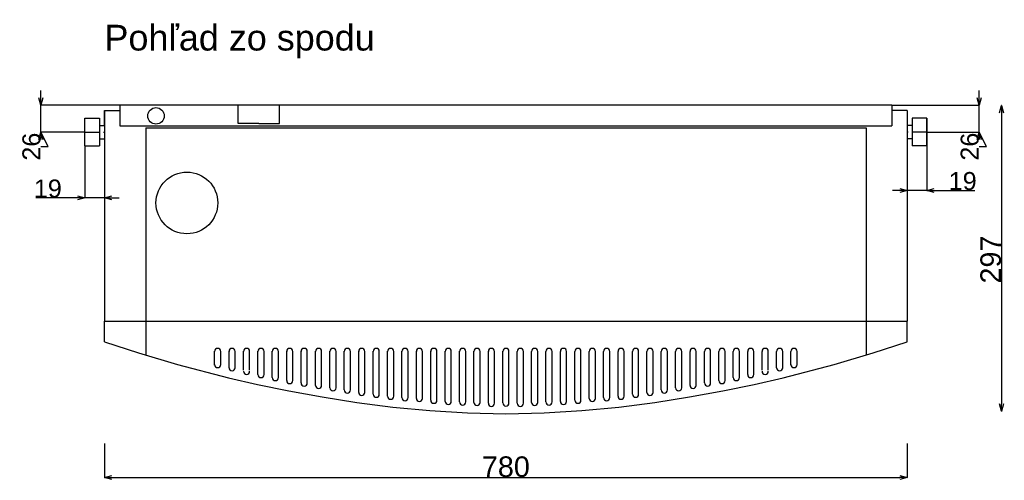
# Model space of a CAD drawing. Extents: x -700 to 2529, y -660 to 2065.
# Tile 2 of 5: x -82 to 874, y -660 to -212. Entities that reach past the tile are written whole.
import ezdxf

# ---------------------------------------------------------------- set-up
doc = ezdxf.new("R2010")
doc.units = 0
doc.header["$MEASUREMENT"] = 0
doc.linetypes.add('Achse', pattern=[11.5, 0, -4, 7.5, 0])
for name, color, linetype in [('Kóty délkové', 7, 'Continuous'), ('Oblouky a kružnice', 7, 'Continuous'), ('Textové bloky', 7, 'Continuous'), ('W_BETON_N2', 7, 'Continuous'), ('W_BETON_N4', 7, 'Continuous'), ('W_VERBLEND_N2', 7, 'Continuous'), ('Čáry', 7, 'Continuous')]:
    doc.layers.add(name, color=color, linetype=linetype)
doc.styles.add('GENERATED_STYLE_1', font='ARIAL.ttf')
doc.dimstyles.new('Dimstyle_4D6', dxfattribs={"dimtxt": 17.5, "dimasz": 7.125, "dimexe": 0.18, "dimexo": 0, "dimgap": 0.09, "dimtad": 1, "dimdec": 0, "dimzin": 0, "dimdsep": 46, "dimtxsty": 'GENERATED_STYLE_1', "dimblk": 'ARROWHEAD_3', "dimblk1": 'ARROWHEAD_3', "dimblk2": 'ARROWHEAD_3', "dimcen": 0.09, "dimclrd": 7, "dimclre": 7, "dimclrt": 7, "dimazin": 0, "dimtfac": 1, "dimtdec": 4, "dimtmove": 0, "dimatfit": 0, "dimfxl": 0, "dimtolj": 1, "dimtzin": 0, "dimarcsym": 0})
doc.dimstyles.new('Peter', dxfattribs={"dimtxt": 20, "dimasz": 7.125, "dimexe": 0.18, "dimexo": 0, "dimgap": 0.09, "dimtad": 1, "dimdec": 0, "dimzin": 0, "dimdsep": 46, "dimtxsty": 'GENERATED_STYLE_1', "dimblk": 'ARROWHEAD_3', "dimblk1": 'ARROWHEAD_3', "dimblk2": 'ARROWHEAD_3', "dimcen": 0.09, "dimclrd": 7, "dimclre": 7, "dimclrt": 7, "dimazin": 0, "dimtfac": 1, "dimtdec": 4, "dimtmove": 0, "dimatfit": 0, "dimfxl": 0, "dimtolj": 1, "dimtzin": 0, "dimarcsym": 0})

# ---------------------------------------------------------------- blocks, each defined once
blk = doc.blocks.new('SPLINE_3', base_point=(9842.74, 1896.99))
at = {"layer": 'W_VERBLEND_N2', "color": 7, "linetype": 'Continuous'}
blk.add_lwpolyline([(9842.74, 1896.99), (9875.71, 1886.05), (9913.7, 1874.84), (9963.16, 1861.99), (9991.52, 1855.46), (10021.94, 1849.14), (10054.15, 1843.23), (10087.9, 1837.93), (10122.89, 1833.45), (10158.88, 1830), (10195.59, 1827.78), (10232.74, 1826.99), (10269.9, 1827.78), (10306.61, 1830), (10342.59, 1833.45), (10377.59, 1837.93), (10411.33, 1843.23), (10443.55, 1849.14), (10473.97, 1855.46), (10502.33, 1861.99), (10551.79, 1874.84), (10589.78, 1886.05), (10622.74, 1896.99)], dxfattribs=at)
blk = doc.blocks.new('ARROWHEAD_3')
at = {"color": 0, "linetype": 'Continuous'}
blk.add_line((0, 0), (-1, 0), dxfattribs=at)
blk.add_lwpolyline([(-1, 0.2679), (0, 0), (-1, -0.2679)], dxfattribs=at)
blk = doc.blocks.new('*D182')
at = {"layer": 'Defpoints', "color": 0}
for p in [(765, -295), (849.85, -295), (799, -321)]:
    blk.add_point(p, dxfattribs=at)
at = {"layer": 'Kóty délkové', "color": 7, "linetype": 'Continuous', "lineweight": -2}
for p, q in [((849.85, -295), (849.85, -280.75)), ((765, -295), (850.03, -295)), ((849.85, -321), (849.85, -295)), ((799, -321), (850.03, -321)), ((856.98, -335.25), (849.85, -321)), ((849.85, -335.25), (856.98, -335.25))]:
    blk.add_line(p, q, dxfattribs=at)
at = {"layer": 'Kóty délkové', "color": 7, "lineweight": -2, "xscale": 7.124999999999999, "yscale": 7.124999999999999, "zscale": 7.124999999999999}
for p, rotation in [((849.85, -295), 270), ((849.85, -321), 90)]:
    blk.add_blockref('ARROWHEAD_3', p, dxfattribs=dict(at, rotation=rotation))
at = {"layer": 'Kóty délkové', "color": 7, "linetype": 'Continuous', "insert": (840.83, -335.25), "char_height": 17.5, "attachment_point": 5, "rotation": 90, "style": 'GENERATED_STYLE_1'}
blk.add_mtext('\\A1;26', dxfattribs=at)
blk = doc.blocks.new('*D183')
at = {"layer": 'Defpoints', "color": 0}
for p in [(-61.95, -295), (15, -295), (-19, -321)]:
    blk.add_point(p, dxfattribs=at)
at = {"layer": 'Kóty délkové', "color": 7, "linetype": 'Continuous', "lineweight": -2}
for p, q in [((-61.95, -295), (-61.95, -280.75)), ((15, -295), (-62.13, -295)), ((-61.95, -321), (-61.95, -295)), ((-19, -321), (-62.13, -321)), ((-54.82, -335.25), (-61.95, -321)), ((-61.95, -335.25), (-54.82, -335.25))]:
    blk.add_line(p, q, dxfattribs=at)
at = {"layer": 'Kóty délkové', "color": 7, "lineweight": -2, "xscale": 7.124999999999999, "yscale": 7.124999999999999, "zscale": 7.124999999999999}
for p, rotation in [((-61.95, -295), 269.9999999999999), ((-61.95, -321), 89.99999999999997)]:
    blk.add_blockref('ARROWHEAD_3', p, dxfattribs=dict(at, rotation=rotation))
at = {"layer": 'Kóty délkové', "color": 7, "linetype": 'Continuous', "insert": (-70.97, -335.25), "char_height": 17.5, "attachment_point": 5, "rotation": 90, "style": 'GENERATED_STYLE_1'}
blk.add_mtext('\\A1;26', dxfattribs=at)
blk = doc.blocks.new('*D184')
at = {"layer": 'Defpoints', "color": 0}
for p in [(0, -300), (-19, -334.5), (-19, -385.11)]:
    blk.add_point(p, dxfattribs=at)
at = {"layer": 'Kóty délkové', "color": 7, "linetype": 'Continuous', "lineweight": -2}
for p, q in [((0, -300), (0, -385.29)), ((-19, -334.5), (-19, -385.29)), ((-19, -385.11), (-66.92, -385.11)), ((-19, -385.11), (-33.25, -385.11)), ((0, -385.11), (-19, -385.11)), ((0, -385.11), (14.25, -385.11))]:
    blk.add_line(p, q, dxfattribs=at)
at = {"layer": 'Kóty délkové', "color": 7, "lineweight": -2, "xscale": 7.124999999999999, "yscale": 7.124999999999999, "zscale": 7.124999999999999}
blk.add_blockref('ARROWHEAD_3', (-19, -385.11), dxfattribs=at)
at = {"layer": 'Kóty délkové', "color": 7, "lineweight": -2, "xscale": 7.124999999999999, "yscale": 7.124999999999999, "zscale": 7.124999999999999, "rotation": 180}
blk.add_blockref('ARROWHEAD_3', (0, -385.11), dxfattribs=at)
at = {"layer": 'Kóty délkové', "color": 7, "linetype": 'Continuous', "insert": (-55.11, -376.08), "char_height": 17.5, "attachment_point": 5, "style": 'GENERATED_STYLE_1'}
blk.add_mtext('\\A1;19', dxfattribs=at)
blk = doc.blocks.new('*D185')
at = {"layer": 'Defpoints', "color": 0}
for p in [(780, -300), (799, -307.5), (780, -377.81)]:
    blk.add_point(p, dxfattribs=at)
at = {"layer": 'Kóty délkové', "color": 7, "linetype": 'Continuous', "lineweight": -2}
for p, q in [((780, -300), (780, -377.99)), ((799, -307.5), (799, -377.99)), ((780, -377.81), (765.75, -377.81)), ((799, -377.81), (780, -377.81)), ((799, -377.81), (845.78, -377.81)), ((799, -377.81), (813.25, -377.81))]:
    blk.add_line(p, q, dxfattribs=at)
at = {"layer": 'Kóty délkové', "color": 7, "lineweight": -2, "xscale": 7.124999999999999, "yscale": 7.124999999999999, "zscale": 7.124999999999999}
blk.add_blockref('ARROWHEAD_3', (780, -377.81), dxfattribs=at)
at = {"layer": 'Kóty délkové', "color": 7, "lineweight": -2, "xscale": 7.124999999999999, "yscale": 7.124999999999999, "zscale": 7.124999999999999, "rotation": 180}
blk.add_blockref('ARROWHEAD_3', (799, -377.81), dxfattribs=at)
at = {"layer": 'Kóty délkové', "color": 7, "linetype": 'Continuous', "insert": (833.98, -368.79), "char_height": 17.5, "attachment_point": 5, "style": 'GENERATED_STYLE_1'}
blk.add_mtext('\\A1;19', dxfattribs=at)
blk = doc.blocks.new('*D276')
at = {"color": 7, "linetype": 'Continuous', "lineweight": -2}
for p, q in [((871.56, -295.13), (871.38, -295.13)), ((871.56, -302.26), (871.56, -585.3)), ((872.25, -592.43), (871.38, -592.43))]:
    blk.add_line(p, q, dxfattribs=at)
at = {"layer": 'Defpoints', "color": 0}
for p in [(871.56, -295.13), (871.56, -592.43), (872.25, -592.43)]:
    blk.add_point(p, dxfattribs=at)
at = {"color": 7, "lineweight": -2, "xscale": 7.124999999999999, "yscale": 7.124999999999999, "zscale": 7.124999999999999}
for p, rotation in [((871.56, -295.13), 90), ((871.56, -592.43), 270)]:
    blk.add_blockref('ARROWHEAD_3', p, dxfattribs=dict(at, rotation=rotation))
at = {"color": 7, "linetype": 'Continuous', "lineweight": 0, "insert": (861.26, -445.07), "char_height": 20, "attachment_point": 5, "rotation": 90, "style": 'GENERATED_STYLE_1'}
blk.add_mtext('\\A1;297', dxfattribs=at)
blk = doc.blocks.new('*D287')
at = {"color": 7, "linetype": 'Continuous', "lineweight": -2}
for p, q in [((0, -624.13), (0, -657.17)), ((780, -624.13), (780, -657.17)), ((7.12, -656.99), (772.87, -656.99))]:
    blk.add_line(p, q, dxfattribs=at)
at = {"layer": 'Defpoints', "color": 0}
for p in [(0, -624.13), (780, -624.13), (780, -656.99)]:
    blk.add_point(p, dxfattribs=at)
at = {"color": 7, "lineweight": -2, "xscale": 7.124999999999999, "yscale": 7.124999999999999, "zscale": 7.124999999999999, "rotation": 180}
blk.add_blockref('ARROWHEAD_3', (0, -656.99), dxfattribs=at)
at = {"color": 7, "lineweight": -2, "xscale": 7.124999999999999, "yscale": 7.124999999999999, "zscale": 7.124999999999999}
blk.add_blockref('ARROWHEAD_3', (780, -656.99), dxfattribs=at)
at = {"color": 7, "linetype": 'Continuous', "lineweight": 0, "insert": (390, -646.69), "char_height": 20, "attachment_point": 5, "style": 'GENERATED_STYLE_1'}
blk.add_mtext('\\A1;780', dxfattribs=at)

msp = doc.modelspace()

# ---------------------------------------------------------------- linework, layer by layer
at = {"layer": 'Oblouky a kružnice', "color": 7, "linetype": 'Continuous'}
for centre, radius in [((50, -305.31), 8), ((80, -390), 30)]:
    msp.add_circle(centre, radius, dxfattribs=at)
at = {"layer": 'W_BETON_N2', "color": 7, "linetype": 'Continuous'}
for p, q in [((15, -295), (15, -315)), ((0, -525), (0, -505)), ((780, -525), (780, -505)), ((107, -547.74), (107, -534.29)), ((113, -547.74), (113, -534.46)), ((121, -550.27), (121, -534.29)), ((127, -550.27), (127, -534.46)), ((135, -552.59), (135, -534.29)), ((141, -552.59), (141, -534.46)), ((149, -556.92), (149, -534.29)), ((155, -556.92), (155, -534.46)), ((163, -559.82), (163, -534.29)), ((169, -559.82), (169, -534.46)), ((177, -562.71), (177, -534.29)), ((183, -562.71), (183, -534.46)), ((191, -565.08), (191, -534.29)), ((197, -565.08), (197, -534.46)), ((205, -567.45), (205, -534.29)), ((211, -567.45), (211, -534.46)), ((219, -569.82), (219, -534.29)), ((225, -569.82), (225, -534.46)), ((233, -571.92), (233, -534.29)), ((239, -571.92), (239, -534.46)), ((247, -574.29), (247, -534.29)), ((253, -574.29), (253, -534.46)), ((261, -576), (261, -534.29)), ((267, -576), (267, -534.46)), ((275, -577.98), (275, -534.29)), ((281, -577.98), (281, -534.46)), ((289, -579.38), (289, -534.29)), ((295, -579.38), (295, -534.46)), ((303, -580.12), (303, -534.29)), ((309, -580.12), (309, -534.46)), ((317, -581.84), (317, -534.29)), ((323, -581.84), (323, -534.46)), ((331, -583.01), (331, -534.29)), ((337, -583.01), (337, -534.46)), ((345, -583.56), (345, -534.29)), ((351, -583.56), (351, -534.46)), ((359, -583.99), (359, -534.29)), ((365, -583.99), (365, -534.46)), ((373, -584.85), (373, -534.29)), ((379, -584.85), (379, -534.46)), ((387, -584.58), (387, -534.29)), ((393, -584.58), (393, -534.46)), ((401, -584.85), (401, -534.46)), ((407, -584.85), (407, -534.29)), ((415, -583.99), (415, -534.46)), ((421, -583.99), (421, -534.29)), ((429, -583.56), (429, -534.46)), ((435, -583.56), (435, -534.29)), ((443, -583.01), (443, -534.46)), ((449, -583.01), (449, -534.29)), ((457, -581.84), (457, -534.46)), ((463, -581.84), (463, -534.29)), ((471, -580.12), (471, -534.46)), ((477, -580.12), (477, -534.29)), ((485, -579.38), (485, -534.46)), ((491, -579.38), (491, -534.29)), ((499, -577.98), (499, -534.46)), ((505, -577.98), (505, -534.29)), ((513, -576), (513, -534.46)), ((519, -576), (519, -534.29)), ((527, -574.29), (527, -534.46)), ((533, -574.29), (533, -534.29)), ((541, -571.92), (541, -534.46)), ((547, -571.92), (547, -534.29)), ((555, -569.82), (555, -534.46)), ((561, -569.82), (561, -534.29)), ((569, -567.45), (569, -534.46)), ((575, -567.45), (575, -534.29)), ((583, -565.08), (583, -534.46)), ((589, -565.08), (589, -534.29)), ((597, -562.71), (597, -534.46)), ((603, -562.71), (603, -534.29)), ((611, -559.82), (611, -534.46)), ((617, -559.82), (617, -534.29)), ((625, -556.92), (625, -534.46)), ((631, -556.92), (631, -534.29)), ((639, -552.59), (639, -534.46)), ((645, -552.59), (645, -534.29)), ((653, -550.27), (653, -534.46)), ((659, -550.27), (659, -534.29)), ((667, -547.74), (667, -534.46)), ((673, -547.74), (673, -534.29))]:
    msp.add_line(p, q, dxfattribs=at)
at = {"layer": 'W_BETON_N4', "color": 7, "linetype": 'Continuous'}
for centre, start, end in [((110, -534.46), 0, 180), ((124, -534.46), 0, 180), ((138, -534.46), 0, 180), ((152, -534.46), 0, 180), ((166, -534.46), 0, 180), ((180, -534.46), 0, 180), ((194, -534.46), 0, 180), ((208, -534.46), 0, 180), ((222, -534.46), 0, 180), ((236, -534.46), 0, 180), ((250, -534.46), 0, 180), ((264, -534.46), 0, 180), ((278, -534.46), 0, 180), ((292, -534.46), 0, 180), ((306, -534.46), 0, 180), ((320, -534.46), 0, 180), ((334, -534.46), 0, 180), ((348, -534.46), 0, 180), ((362, -534.46), 0, 180), ((376, -534.46), 0, 180), ((390, -534.46), 0, 180), ((404, -534.46), 0, 180), ((418, -534.46), 0, 180), ((432, -534.46), 0, 180), ((446, -534.46), 0, 180), ((460, -534.46), 0, 180), ((474, -534.46), 0, 180), ((488, -534.46), 0, 180), ((502, -534.46), 0, 180), ((516, -534.46), 0, 180), ((530, -534.46), 0, 180), ((544, -534.46), 0, 180), ((558, -534.46), 0, 180), ((572, -534.46), 0, 180), ((586, -534.46), 0, 180), ((600, -534.46), 0, 180), ((614, -534.46), 0, 180), ((628, -534.46), 0, 180), ((642, -534.46), 0, 180), ((656, -534.46), 0, 180), ((670, -534.46), 0, 180), ((110, -547.19), 180, 0), ((124, -550.35), 180, 0), ((138, -553.77), 180, 0), ((642, -553.77), 180, 0), ((656, -550.35), 180, 0), ((670, -547.19), 180, 0), ((152, -556.92), 180, 0), ((166, -559.82), 180, 0), ((180, -562.71), 180, 0), ((600, -562.71), 180, 0), ((614, -559.82), 180, 0), ((628, -556.92), 180, 0), ((194, -565.08), 180, 0), ((208, -567.45), 180, 0), ((222, -569.82), 180, 0), ((236, -571.92), 180, 0), ((544, -571.92), 180, 0), ((558, -569.82), 180, 0), ((572, -567.45), 180, 0), ((586, -565.08), 180, 0), ((250, -574.29), 180, 0), ((264, -576), 180, 0), ((278, -577.98), 180, 0), ((292, -579.38), 180, 0), ((306, -580.12), 180, 0), ((320, -581.84), 180, 0), ((334, -583.01), 180, 0), ((348, -583.56), 180, 0), ((432, -583.56), 180, 0), ((446, -583.01), 180, 0), ((460, -581.84), 180, 0), ((474, -580.12), 180, 0), ((488, -579.38), 180, 0), ((502, -577.98), 180, 0), ((516, -576), 180, 0), ((530, -574.29), 180, 0), ((362, -583.99), 180, 0), ((376, -584.85), 180, 0), ((390, -584.58), 180, 0), ((404, -584.85), 180, 0), ((418, -583.99), 180, 0)]:
    msp.add_arc(centre, 3, start, end, dxfattribs=at)
at = {"layer": 'Čáry', "color": 7, "linetype": 'Continuous'}
for p, q in [((15, -295), (15, -315)), ((765, -295), (15, -295)), ((130, -312.67), (130, -295)), ((170, -312.67), (170, -295)), ((765, -295), (765, -315)), ((0, -300), (15, -300)), ((0, -315), (0, -300)), ((780, -300), (765, -300)), ((780, -300), (780, -505)), ((0, -315), (0, -505)), ((15, -315), (765, -315)), ((150, -312.67), (130, -312.67)), ((150, -312.67), (170, -312.67)), ((40, -317), (740, -317)), ((40, -317), (40, -538.27)), ((740, -317), (740, -538.11)), ((0, -505), (780, -505))]:
    msp.add_line(p, q, dxfattribs=at)
at = {"layer": 'Čáry', "color": 1, "linetype": 'Continuous'}
for p, q in [((-19, -334.5), (-19, -307.5)), ((-19, -307.5), (-5, -307.5)), ((-5, -307.5), (-5, -334.5)), ((-5, -314.5), (0, -314.5)), ((785, -314.5), (780, -314.5)), ((799, -307.5), (785, -307.5)), ((785, -307.5), (785, -334.5)), ((799, -334.5), (799, -307.5)), ((-19, -321), (-5, -321)), ((799, -321), (785, -321)), ((-19, -334.5), (-5, -334.5)), ((-5, -327.5), (0, -327.5)), ((785, -327.5), (780, -327.5)), ((799, -334.5), (785, -334.5))]:
    msp.add_line(p, q, dxfattribs=at)
at = {"layer": 'Čáry', "color": 1, "linetype": 'Achse'}
for p, q in [((-5, -321), (0, -321)), ((785, -321), (780, -321))]:
    msp.add_line(p, q, dxfattribs=at)

# ---------------------------------------------------------------- block references
at = {"layer": 'W_VERBLEND_N2', "color": 7, "linetype": 'Continuous'}
msp.add_blockref('SPLINE_3', (0, -525), dxfattribs=at)

# ---------------------------------------------------------------- texts
at = {"layer": 'Textové bloky', "color": 7, "insert": (-0.06, -216.73), "char_height": 25, "width": 340.4359, "attachment_point": 1, "style": 'GENERATED_STYLE_1'}
msp.add_mtext('{Pohľad zo spodu}', dxfattribs=at)

# ---------------------------------------------------------------- dimensions: what is measured, and where the dimension line sits
at = {"linetype": 'Continuous', "lineweight": 0}
dim = msp.add_linear_dim(base=(871.56, -592.43), p1=(871.56, -295.13), p2=(872.25, -592.43), angle=90, dimstyle='Peter', dxfattribs=at)
dim.commit()
dim.dimension.update_dxf_attribs({"geometry": '*D276', "text_midpoint": (871.56, -445.07), "dimtype": 160})
dim = msp.add_linear_dim(base=(780, -656.99), p1=(0, -624.13), p2=(780, -624.13), dimstyle='Peter', dxfattribs=at)
dim.commit()
dim.dimension.update_dxf_attribs({"geometry": '*D287', "text_midpoint": (390, -646.69)})
at = {"layer": 'Kóty délkové', "color": 7, "linetype": 'Continuous'}
for base, p1, p2, picture, middle in [((-61.95, -295), (-19, -321), (15, -295), '*D183', (-70.97, -335.25)), ((849.85, -295), (799, -321), (765, -295), '*D182', (840.83, -335.25))]:
    dim = msp.add_linear_dim(base=base, p1=p1, p2=p2, angle=90, dimstyle='Dimstyle_4D6', dxfattribs=at)
    dim.commit()
    dim.dimension.update_dxf_attribs({"geometry": picture, "text_midpoint": middle, "dimtype": 160, "text_rotation": 90})
for base, p1, p2, picture, middle in [((-19, -385.11), (0, -300), (-19, -334.5), '*D184', (-55.11, -385.11)), ((780, -377.81), (799, -307.5), (780, -300), '*D185', (833.98, -377.81))]:
    dim = msp.add_linear_dim(base=base, p1=p1, p2=p2, angle=180, dimstyle='Dimstyle_4D6', dxfattribs=at)
    dim.commit()
    dim.dimension.update_dxf_attribs({"geometry": picture, "text_midpoint": middle, "dimtype": 160})

doc.saveas('drawing.dxf')
